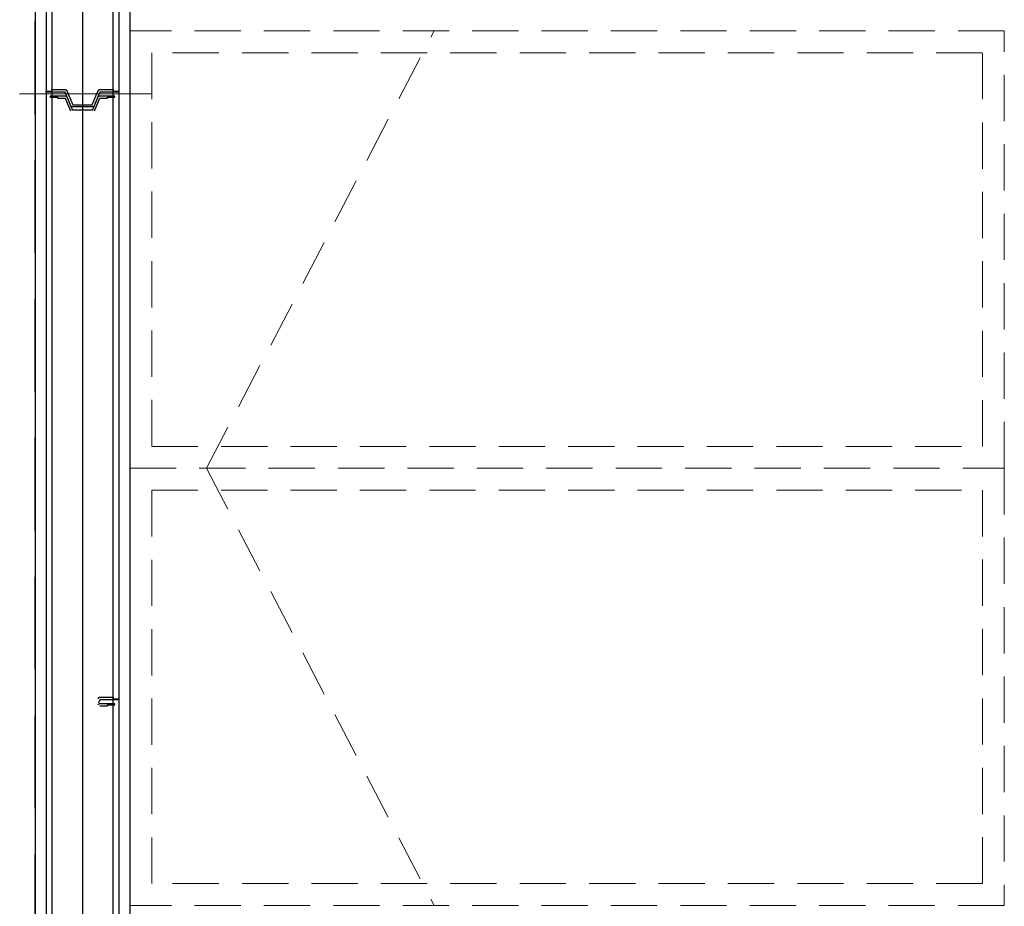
# Model space of a CAD drawing. Header units: millimetres. Extents: x -587 to 33545, y -26688 to 22494.
# Tile 188 of 256: x 11384 to 11519, y 9909 to 10030. Entities that reach past the tile are written whole.
import ezdxf
from ezdxf.lldxf.tags import DXFTag

# ---------------------------------------------------------------- set-up
doc = ezdxf.new("R2010")
doc.units = ezdxf.units.MM
doc.header["$MEASUREMENT"] = 0
doc.linetypes.add('DASHED2', pattern=[9.525, 6.35, -3.175])
for name, color, linetype in [('_I_EKO_PODKLAD 3', 252, 'Continuous'), ('AVECO', 40, 'Continuous'), ('AVECO MODUŁY', 40, 'Continuous'), ('AVECO TORY', 7, 'Continuous')]:
    doc.layers.add(name, color=color, linetype=linetype)
doc.layers.add('A_linie osiowe', color=30, linetype='BORDER2', lineweight=13)
doc.layers.add('A_wyposażenie', color=7, linetype='Continuous', lineweight=9)
tags = doc.linetypes.add('BORDER2', pattern=[22.225, 6.35, -3.175, 6.35, -3.175, 0, -3.175]).pattern_tags.tags
tags[14:15] = [DXFTag(74, 4), DXFTag(75, 0), DXFTag(340, '0'), DXFTag(46, 1.0), DXFTag(50, 0.0), DXFTag(44, 0.0), DXFTag(45, 0.0)]
tags[12:13] = [DXFTag(74, 4), DXFTag(75, 0), DXFTag(340, '0'), DXFTag(46, 1.0), DXFTag(50, 0.0), DXFTag(44, 0.0), DXFTag(45, 0.0)]
tags[10:11] = [DXFTag(74, 4), DXFTag(75, 0), DXFTag(340, '0'), DXFTag(46, 1.0), DXFTag(50, 0.0), DXFTag(44, 0.0), DXFTag(45, 0.0)]
tags[8:9] = [DXFTag(74, 4), DXFTag(75, 0), DXFTag(340, '0'), DXFTag(46, 1.0), DXFTag(50, 0.0), DXFTag(44, 0.0), DXFTag(45, 0.0)]
tags[6:7] = [DXFTag(74, 4), DXFTag(75, 0), DXFTag(340, '0'), DXFTag(46, 1.0), DXFTag(50, 0.0), DXFTag(44, 0.0), DXFTag(45, 0.0)]
tags[4:5] = [DXFTag(74, 4), DXFTag(75, 0), DXFTag(340, '0'), DXFTag(46, 1.0), DXFTag(50, 0.0), DXFTag(44, 0.0), DXFTag(45, 0.0)]

msp = doc.modelspace()

# ---------------------------------------------------------------- linework, layer by layer
at = {"layer": '_I_EKO_PODKLAD 3', "color": 5, "linetype": 'DASHED2', "ltscale": 2}
msp.add_line((11385.83, 9788.83), (11385.83, 10365.41), dxfattribs=at)
msp.add_line((11385.83, 9788.83), (11385.83, 10365.41), dxfattribs=at)
at = {"layer": 'A_linie osiowe', "color": 7, "ltscale": 0.5}
msp.add_line((11383.71, 10020.22), (11401.83, 10020.22), dxfattribs=at)
at = {"layer": 'A_wyposażenie', "color": 7, "linetype": 'DASHED2'}
for q in [(11440.59, 10028.83), (11440.59, 10028.83), (11440.59, 9908.83), (11440.59, 9908.83)]:
    msp.add_line((11409.36, 9968.83), q, dxfattribs=at)
for points in [[(11398.83, 10028.83), (11398.83, 9968.83), (11518.83, 9968.83), (11518.83, 10028.83)], [(11398.83, 10028.83), (11398.83, 9968.83), (11518.83, 9968.83), (11518.83, 10028.83)], [(11401.83, 10025.83), (11401.83, 9971.83), (11515.83, 9971.83), (11515.83, 10025.83)], [(11401.83, 10025.83), (11401.83, 9971.83), (11515.83, 9971.83), (11515.83, 10025.83)], [(11398.83, 9908.83), (11398.83, 9968.83), (11518.83, 9968.83), (11518.83, 9908.83)], [(11398.83, 9908.83), (11398.83, 9968.83), (11518.83, 9968.83), (11518.83, 9908.83)], [(11401.83, 9911.83), (11401.83, 9965.83), (11515.83, 9965.83), (11515.83, 9911.83)], [(11401.83, 9911.83), (11401.83, 9965.83), (11515.83, 9965.83), (11515.83, 9911.83)]]:
    msp.add_lwpolyline(points, close=True, dxfattribs=at)
at = {"layer": 'AVECO', "color": 7}
for p, q in [((11388.07, 10019.9), (11387.88, 10019.9)), ((11387.88, 10019.9), (11387.88, 10019.73)), ((11387.88, 10019.73), (11388.07, 10019.73)), ((11387.88, 10019.73), (11388.88, 10019.73)), ((11389.04, 10019.9), (11388.07, 10019.9)), ((11388.07, 10019.73), (11388.88, 10019.73)), ((11388.88, 10019.73), (11388.88, 10019.61)), ((11388.88, 10019.61), (11389.04, 10019.61)), ((11389.66, 10019.9), (11389.04, 10019.9)), ((11389.04, 10019.61), (11389.66, 10019.61)), ((11389.89, 10019.9), (11389.66, 10019.9)), ((11389.66, 10019.61), (11389.94, 10019.61)), ((11389.9, 10019.9), (11389.89, 10019.9)), ((11389.91, 10019.9), (11389.9, 10019.9)), ((11389.92, 10019.9), (11389.91, 10019.9)), ((11389.93, 10019.9), (11389.92, 10019.9)), ((11389.94, 10019.9), (11389.93, 10019.9)), ((11389.95, 10019.9), (11389.94, 10019.9)), ((11389.94, 10019.61), (11390, 10019.47)), ((11389.96, 10019.9), (11389.95, 10019.9)), ((11389.97, 10019.89), (11389.96, 10019.9)), ((11389.98, 10019.89), (11389.97, 10019.89)), ((11389.99, 10019.89), (11389.98, 10019.89)), ((11390, 10019.89), (11389.99, 10019.89)), ((11390.01, 10019.88), (11390, 10019.89)), ((11390, 10019.47), (11390.68, 10017.89)), ((11390.02, 10019.88), (11390.01, 10019.88)), ((11390.04, 10019.87), (11390.02, 10019.88)), ((11390.06, 10019.86), (11390.04, 10019.87)), ((11390.08, 10019.85), (11390.06, 10019.86)), ((11390.1, 10019.85), (11390.08, 10019.85)), ((11390.12, 10019.84), (11390.1, 10019.85)), ((11390.13, 10019.83), (11390.12, 10019.84)), ((11390.14, 10019.83), (11390.13, 10019.83)), ((11390.14, 10019.82), (11390.14, 10019.83)), ((11390.15, 10019.82), (11390.14, 10019.82)), ((11390.16, 10019.81), (11390.15, 10019.82)), ((11390.15, 10019.82), (11390.15, 10019.82)), ((11390.15, 10019.82), (11390.15, 10019.82)), ((11390.17, 10019.81), (11390.16, 10019.81)), ((11390.16, 10019.81), (11390.16, 10019.81)), ((11390.16, 10019.81), (11390.16, 10019.81)), ((11390.16, 10019.81), (11390.16, 10019.81)), ((11390.17, 10019.8), (11390.17, 10019.81)), ((11390.18, 10019.79), (11390.17, 10019.8)), ((11390.17, 10019.8), (11390.17, 10019.8)), ((11390.17, 10019.8), (11390.17, 10019.8)), ((11390.18, 10019.78), (11390.18, 10019.79)), ((11390.18, 10019.79), (11390.18, 10019.79)), ((11390.18, 10019.79), (11390.18, 10019.79)), ((11390.18, 10019.79), (11390.18, 10019.79)), ((11390.19, 10019.78), (11390.18, 10019.78)), ((11390.19, 10019.77), (11390.19, 10019.78)), ((11390.19, 10019.78), (11390.19, 10019.78)), ((11390.2, 10019.77), (11390.19, 10019.77)), ((11390.2, 10019.76), (11390.2, 10019.77)), ((11390.2, 10019.75), (11390.2, 10019.76)), ((11390.21, 10019.75), (11390.2, 10019.75)), ((11390.21, 10019.74), (11390.21, 10019.75)), ((11390.95, 10018.01), (11390.21, 10019.74)), ((11394.45, 10019.74), (11393.71, 10018.01)), ((11393.99, 10017.89), (11394.73, 10019.61)), ((11394.46, 10019.75), (11394.45, 10019.74)), ((11394.47, 10019.77), (11394.46, 10019.76)), ((11394.46, 10019.76), (11394.46, 10019.75)), ((11394.46, 10019.75), (11394.46, 10019.75)), ((11394.48, 10019.78), (11394.47, 10019.77)), ((11394.47, 10019.77), (11394.47, 10019.77)), ((11394.49, 10019.79), (11394.48, 10019.79)), ((11394.48, 10019.79), (11394.48, 10019.79)), ((11394.48, 10019.79), (11394.48, 10019.78)), ((11394.48, 10019.78), (11394.48, 10019.78)), ((11394.48, 10019.78), (11394.48, 10019.78)), ((11394.5, 10019.8), (11394.49, 10019.8)), ((11394.49, 10019.8), (11394.49, 10019.8)), ((11394.49, 10019.8), (11394.49, 10019.79)), ((11394.49, 10019.79), (11394.49, 10019.79)), ((11394.51, 10019.81), (11394.5, 10019.81)), ((11394.5, 10019.81), (11394.5, 10019.81)), ((11394.5, 10019.81), (11394.5, 10019.81)), ((11394.5, 10019.81), (11394.5, 10019.8)), ((11394.52, 10019.82), (11394.51, 10019.82)), ((11394.51, 10019.82), (11394.51, 10019.82)), ((11394.51, 10019.82), (11394.51, 10019.81)), ((11394.51, 10019.81), (11394.51, 10019.81)), ((11394.53, 10019.83), (11394.52, 10019.82)), ((11394.52, 10019.82), (11394.52, 10019.82)), ((11394.55, 10019.84), (11394.53, 10019.83)), ((11394.53, 10019.83), (11394.53, 10019.83)), ((11394.56, 10019.85), (11394.55, 10019.84)), ((11394.58, 10019.85), (11394.56, 10019.85)), ((11394.6, 10019.86), (11394.58, 10019.85)), ((11394.62, 10019.87), (11394.6, 10019.86)), ((11394.64, 10019.88), (11394.62, 10019.87)), ((11394.65, 10019.88), (11394.64, 10019.88)), ((11394.66, 10019.89), (11394.65, 10019.88)), ((11394.67, 10019.89), (11394.66, 10019.89)), ((11394.68, 10019.89), (11394.67, 10019.89)), ((11394.69, 10019.89), (11394.68, 10019.89)), ((11394.7, 10019.9), (11394.69, 10019.89)), ((11394.71, 10019.9), (11394.7, 10019.9)), ((11394.72, 10019.9), (11394.71, 10019.9)), ((11394.73, 10019.9), (11394.72, 10019.9)), ((11394.74, 10019.9), (11394.73, 10019.9)), ((11394.73, 10019.61), (11394.89, 10019.61)), ((11394.76, 10019.9), (11394.74, 10019.9)), ((11394.77, 10019.9), (11394.76, 10019.9)), ((11394.78, 10019.9), (11394.77, 10019.9)), ((11395.01, 10019.9), (11394.78, 10019.9)), ((11394.89, 10019.61), (11395.01, 10019.61)), ((11395.62, 10019.9), (11395.01, 10019.9)), ((11395.01, 10019.61), (11395.62, 10019.61)), ((11396.59, 10019.9), (11395.62, 10019.9)), ((11395.62, 10019.61), (11395.78, 10019.61)), ((11395.78, 10019.73), (11396.78, 10019.73)), ((11395.78, 10019.61), (11395.78, 10019.73)), ((11395.78, 10019.73), (11396.59, 10019.73)), ((11396.78, 10019.9), (11396.59, 10019.9)), ((11396.59, 10019.73), (11396.78, 10019.73)), ((11396.78, 10019.73), (11396.78, 10019.9)), ((11390.95, 10018), (11390.95, 10018.01)), ((11390.95, 10018.01), (11390.95, 10018.01)), ((11390.96, 10018), (11390.95, 10018)), ((11390.95, 10018), (11390.95, 10018)), ((11390.95, 10018), (11390.95, 10018)), ((11390.95, 10018), (11390.95, 10018)), ((11390.95, 10018), (11390.95, 10018)), ((11390.96, 10017.99), (11390.96, 10018)), ((11390.96, 10018), (11390.96, 10018)), ((11390.96, 10018), (11390.96, 10018)), ((11390.96, 10018), (11390.96, 10018)), ((11390.96, 10018), (11390.96, 10018)), ((11390.96, 10018), (11390.96, 10018)), ((11390.97, 10017.99), (11390.96, 10017.99)), ((11390.96, 10017.99), (11390.96, 10017.99)), ((11390.96, 10017.99), (11390.96, 10017.99)), ((11390.96, 10017.99), (11390.96, 10017.99)), ((11390.96, 10017.99), (11390.96, 10017.99)), ((11390.96, 10017.99), (11390.96, 10017.99)), ((11390.96, 10017.99), (11390.96, 10017.99)), ((11390.96, 10017.99), (11390.96, 10017.99)), ((11390.96, 10017.99), (11390.96, 10017.99)), ((11390.96, 10017.99), (11390.96, 10017.99)), ((11390.96, 10017.99), (11390.96, 10017.99)), ((11390.97, 10017.98), (11390.97, 10017.99)), ((11390.97, 10017.99), (11390.97, 10017.99)), ((11390.97, 10017.99), (11390.97, 10017.99)), ((11390.97, 10017.99), (11390.97, 10017.99)), ((11390.97, 10017.99), (11390.97, 10017.99)), ((11390.97, 10017.99), (11390.97, 10017.99)), ((11390.97, 10017.99), (11390.97, 10017.99)), ((11390.97, 10017.99), (11390.97, 10017.99)), ((11390.98, 10017.98), (11390.97, 10017.98)), ((11390.97, 10017.98), (11390.97, 10017.98)), ((11390.97, 10017.98), (11390.97, 10017.98)), ((11390.97, 10017.98), (11390.97, 10017.98)), ((11390.99, 10017.98), (11390.98, 10017.98)), ((11390.98, 10017.98), (11390.98, 10017.98)), ((11390.98, 10017.98), (11390.98, 10017.98)), ((11390.98, 10017.98), (11390.98, 10017.98)), ((11390.98, 10017.98), (11390.98, 10017.98)), ((11390.98, 10017.98), (11390.98, 10017.98)), ((11391, 10017.98), (11390.99, 10017.98)), ((11390.99, 10017.98), (11390.99, 10017.98)), ((11390.99, 10017.98), (11390.99, 10017.98)), ((11390.99, 10017.98), (11390.99, 10017.98)), ((11391.05, 10017.98), (11391, 10017.98)), ((11391, 10017.98), (11391, 10017.98)), ((11391.06, 10017.98), (11391.05, 10017.98)), ((11392.33, 10017.97), (11391.06, 10017.98)), ((11393.6, 10017.98), (11392.33, 10017.97)), ((11393.61, 10017.98), (11393.6, 10017.98)), ((11393.66, 10017.98), (11393.61, 10017.98)), ((11393.67, 10017.98), (11393.66, 10017.98)), ((11393.68, 10017.98), (11393.67, 10017.98)), ((11393.67, 10017.98), (11393.67, 10017.98)), ((11393.69, 10017.98), (11393.68, 10017.98)), ((11393.68, 10017.98), (11393.68, 10017.98)), ((11393.68, 10017.98), (11393.68, 10017.98)), ((11393.68, 10017.98), (11393.68, 10017.98)), ((11393.68, 10017.98), (11393.68, 10017.98)), ((11393.68, 10017.98), (11393.68, 10017.98)), ((11393.7, 10017.99), (11393.69, 10017.99)), ((11393.69, 10017.99), (11393.69, 10017.99)), ((11393.69, 10017.99), (11393.69, 10017.99)), ((11393.69, 10017.99), (11393.69, 10017.98)), ((11393.69, 10017.98), (11393.69, 10017.98)), ((11393.69, 10017.98), (11393.69, 10017.98)), ((11393.69, 10017.98), (11393.69, 10017.98)), ((11393.69, 10017.98), (11393.69, 10017.98)), ((11393.69, 10017.98), (11393.69, 10017.98)), ((11393.69, 10017.98), (11393.69, 10017.98)), ((11393.71, 10017.99), (11393.7, 10017.99)), ((11393.7, 10017.99), (11393.7, 10017.99)), ((11393.7, 10017.99), (11393.7, 10017.99)), ((11393.7, 10017.99), (11393.7, 10017.99)), ((11393.7, 10017.99), (11393.7, 10017.99)), ((11393.7, 10017.99), (11393.7, 10017.99)), ((11393.7, 10017.99), (11393.7, 10017.99)), ((11393.7, 10017.99), (11393.7, 10017.99)), ((11393.7, 10017.99), (11393.7, 10017.99)), ((11393.7, 10017.99), (11393.7, 10017.99)), ((11393.7, 10017.99), (11393.7, 10017.99)), ((11393.7, 10017.99), (11393.7, 10017.99)), ((11393.7, 10017.99), (11393.7, 10017.99)), ((11393.7, 10017.99), (11393.7, 10017.99)), ((11393.71, 10018.01), (11393.71, 10018.01)), ((11393.71, 10018.01), (11393.71, 10018)), ((11393.71, 10018), (11393.71, 10018)), ((11393.71, 10018), (11393.71, 10018)), ((11393.71, 10018), (11393.71, 10018)), ((11393.71, 10018), (11393.71, 10018)), ((11393.71, 10018), (11393.71, 10018)), ((11393.71, 10018), (11393.71, 10018)), ((11393.71, 10018), (11393.71, 10018)), ((11393.71, 10018), (11393.71, 10018)), ((11393.71, 10018), (11393.71, 10018)), ((11393.71, 10018), (11393.71, 10018)), ((11393.71, 10018), (11393.71, 10017.99)), ((11393.71, 10017.99), (11393.71, 10017.99)), ((11394.46, 9936.37), (11394.45, 9936.36)), ((11394.47, 9936.39), (11394.46, 9936.38)), ((11394.46, 9936.38), (11394.46, 9936.37)), ((11394.46, 9936.37), (11394.46, 9936.37)), ((11394.48, 9936.4), (11394.47, 9936.39)), ((11394.47, 9936.39), (11394.47, 9936.39)), ((11394.49, 9936.41), (11394.48, 9936.41)), ((11394.48, 9936.41), (11394.48, 9936.41)), ((11394.48, 9936.41), (11394.48, 9936.4)), ((11394.48, 9936.4), (11394.48, 9936.4)), ((11394.48, 9936.4), (11394.48, 9936.4)), ((11394.5, 9936.42), (11394.49, 9936.42)), ((11394.49, 9936.42), (11394.49, 9936.42)), ((11394.49, 9936.42), (11394.49, 9936.41)), ((11394.49, 9936.41), (11394.49, 9936.41)), ((11394.51, 9936.43), (11394.5, 9936.43)), ((11394.5, 9936.43), (11394.5, 9936.43)), ((11394.5, 9936.43), (11394.5, 9936.43)), ((11394.5, 9936.43), (11394.5, 9936.42)), ((11394.52, 9936.44), (11394.51, 9936.44)), ((11394.51, 9936.44), (11394.51, 9936.44)), ((11394.51, 9936.44), (11394.51, 9936.43)), ((11394.51, 9936.43), (11394.51, 9936.43)), ((11394.53, 9936.45), (11394.52, 9936.44)), ((11394.52, 9936.44), (11394.52, 9936.44)), ((11394.55, 9936.46), (11394.53, 9936.45)), ((11394.53, 9936.45), (11394.53, 9936.45)), ((11394.56, 9936.47), (11394.55, 9936.46)), ((11394.58, 9936.47), (11394.56, 9936.47)), ((11394.6, 9936.48), (11394.58, 9936.47)), ((11394.62, 9936.49), (11394.6, 9936.48)), ((11394.64, 9936.5), (11394.62, 9936.49)), ((11394.65, 9936.5), (11394.64, 9936.5)), ((11394.66, 9936.51), (11394.65, 9936.5)), ((11394.67, 9936.51), (11394.66, 9936.51)), ((11394.68, 9936.51), (11394.67, 9936.51)), ((11394.69, 9936.51), (11394.68, 9936.51)), ((11394.7, 9936.52), (11394.69, 9936.51)), ((11394.71, 9936.52), (11394.7, 9936.52)), ((11394.72, 9936.52), (11394.71, 9936.52)), ((11394.73, 9936.52), (11394.72, 9936.52)), ((11394.74, 9936.52), (11394.73, 9936.52)), ((11394.73, 9936.23), (11394.89, 9936.23)), ((11394.76, 9936.52), (11394.74, 9936.52)), ((11394.77, 9936.52), (11394.76, 9936.52)), ((11394.78, 9936.52), (11394.77, 9936.52)), ((11395.01, 9936.52), (11394.78, 9936.52)), ((11394.89, 9936.23), (11395.01, 9936.23)), ((11395.62, 9936.52), (11395.01, 9936.52)), ((11395.01, 9936.23), (11395.62, 9936.23)), ((11396.59, 9936.52), (11395.62, 9936.52)), ((11395.62, 9936.23), (11395.78, 9936.23)), ((11395.78, 9936.35), (11396.78, 9936.35)), ((11395.78, 9936.23), (11395.78, 9936.35)), ((11395.78, 9936.35), (11396.59, 9936.35)), ((11396.78, 9936.52), (11396.59, 9936.52)), ((11396.59, 9936.35), (11396.78, 9936.35)), ((11396.78, 9936.35), (11396.78, 9936.52))]:
    msp.add_line(p, q, dxfattribs=at)
at = {"layer": 'AVECO MODUŁY', "color": 7}
for p, q in [((11388.14, 10361.03), (11388.14, 9792.92)), ((11396.52, 9792.92), (11396.52, 10361.03)), ((11387.33, 10020.45), (11387.33, 10020.55)), ((11388.14, 10020.52), (11387.33, 10020.52)), ((11387.33, 10020.42), (11387.33, 10020.52)), ((11387.33, 10020.52), (11388.14, 10020.52)), ((11388.14, 10020.42), (11387.33, 10020.42)), ((11388.14, 10020.82), (11388.76, 10020.82)), ((11388.14, 10020.62), (11388.14, 10020.82)), ((11388.14, 10020.52), (11388.14, 10020.62)), ((11389.16, 10020.42), (11388.14, 10020.42)), ((11388.76, 10020.82), (11389.87, 10020.82)), ((11389.55, 10020.42), (11389.16, 10020.42)), ((11389.94, 10020.42), (11389.55, 10020.42)), ((11389.87, 10020.82), (11389.88, 10020.82)), ((11389.88, 10020.82), (11389.9, 10020.82)), ((11389.9, 10020.82), (11389.91, 10020.82)), ((11389.91, 10020.82), (11389.92, 10020.82)), ((11389.92, 10020.82), (11389.93, 10020.81)), ((11389.93, 10020.81), (11389.94, 10020.81)), ((11389.94, 10020.81), (11389.95, 10020.81)), ((11390.73, 10018.57), (11389.94, 10020.42)), ((11389.95, 10020.81), (11389.97, 10020.81)), ((11389.97, 10020.81), (11389.97, 10020.8)), ((11389.97, 10020.8), (11389.98, 10020.8)), ((11389.98, 10020.8), (11389.98, 10020.8)), ((11389.98, 10020.8), (11389.99, 10020.8)), ((11389.99, 10020.8), (11389.99, 10020.79)), ((11389.99, 10020.79), (11390, 10020.79)), ((11390, 10020.79), (11390.01, 10020.79)), ((11390.01, 10020.79), (11390.01, 10020.79)), ((11390.01, 10020.79), (11390.02, 10020.78)), ((11390.02, 10020.78), (11390.02, 10020.78)), ((11390.02, 10020.78), (11390.03, 10020.78)), ((11390.03, 10020.78), (11390.03, 10020.78)), ((11390.03, 10020.78), (11390.04, 10020.77)), ((11390.04, 10020.77), (11390.04, 10020.77)), ((11390.04, 10020.77), (11390.05, 10020.77)), ((11390.05, 10020.77), (11390.05, 10020.76)), ((11390.05, 10020.76), (11390.06, 10020.76)), ((11390.06, 10020.76), (11390.07, 10020.76)), ((11390.07, 10020.76), (11390.07, 10020.75)), ((11390.07, 10020.75), (11390.08, 10020.75)), ((11390.08, 10020.75), (11390.08, 10020.74)), ((11390.08, 10020.74), (11390.08, 10020.74)), ((11390.08, 10020.74), (11390.09, 10020.74)), ((11390.09, 10020.74), (11390.09, 10020.73)), ((11390.09, 10020.73), (11390.1, 10020.73)), ((11390.1, 10020.73), (11390.1, 10020.72)), ((11390.1, 10020.72), (11390.11, 10020.72)), ((11390.11, 10020.72), (11390.11, 10020.72)), ((11390.11, 10020.72), (11390.12, 10020.71)), ((11390.12, 10020.71), (11390.13, 10020.7)), ((11390.13, 10020.7), (11390.14, 10020.69)), ((11390.14, 10020.69), (11390.14, 10020.68)), ((11390.14, 10020.68), (11390.15, 10020.67)), ((11390.15, 10020.67), (11390.16, 10020.66)), ((11390.16, 10020.66), (11390.16, 10020.65)), ((11390.16, 10020.65), (11390.17, 10020.64)), ((11390.17, 10020.64), (11390.18, 10020.62)), ((11390.18, 10020.62), (11390.18, 10020.61)), ((11390.18, 10020.61), (11391, 10018.7)), ((11394.23, 10020.04), (11394.48, 10020.62)), ((11394.48, 10020.63), (11394.49, 10020.64)), ((11394.48, 10020.62), (11394.48, 10020.63)), ((11394.49, 10020.65), (11394.5, 10020.66)), ((11394.49, 10020.64), (11394.49, 10020.65)), ((11394.5, 10020.67), (11394.51, 10020.68)), ((11394.5, 10020.66), (11394.5, 10020.67)), ((11394.51, 10020.68), (11394.52, 10020.69)), ((11394.52, 10020.69), (11394.53, 10020.7)), ((11394.53, 10020.71), (11394.54, 10020.72)), ((11394.53, 10020.7), (11394.53, 10020.71)), ((11394.54, 10020.72), (11394.55, 10020.72)), ((11394.55, 10020.72), (11394.56, 10020.73)), ((11394.55, 10020.72), (11394.55, 10020.72)), ((11394.72, 10020.42), (11394.55, 10020.03)), ((11394.56, 10020.73), (11394.56, 10020.74)), ((11394.56, 10020.74), (11394.57, 10020.74)), ((11394.56, 10020.73), (11394.56, 10020.73)), ((11394.57, 10020.74), (11394.58, 10020.75)), ((11394.57, 10020.74), (11394.57, 10020.74)), ((11394.58, 10020.75), (11394.59, 10020.76)), ((11394.58, 10020.75), (11394.58, 10020.75)), ((11394.59, 10020.76), (11394.59, 10020.76)), ((11394.59, 10020.76), (11394.6, 10020.76)), ((11394.6, 10020.76), (11394.6, 10020.77)), ((11394.6, 10020.77), (11394.61, 10020.77)), ((11394.61, 10020.77), (11394.62, 10020.78)), ((11394.61, 10020.77), (11394.61, 10020.77)), ((11394.62, 10020.78), (11394.63, 10020.78)), ((11394.63, 10020.78), (11394.63, 10020.78)), ((11394.63, 10020.78), (11394.64, 10020.78)), ((11394.64, 10020.79), (11394.65, 10020.79)), ((11394.64, 10020.78), (11394.64, 10020.79)), ((11394.65, 10020.79), (11394.65, 10020.79)), ((11394.65, 10020.79), (11394.66, 10020.79)), ((11394.66, 10020.79), (11394.66, 10020.8)), ((11394.66, 10020.8), (11394.67, 10020.8)), ((11394.67, 10020.8), (11394.68, 10020.8)), ((11394.68, 10020.8), (11394.69, 10020.81)), ((11394.68, 10020.8), (11394.68, 10020.8)), ((11394.69, 10020.81), (11394.7, 10020.81)), ((11394.7, 10020.81), (11394.71, 10020.81)), ((11394.71, 10020.81), (11394.72, 10020.81)), ((11394.72, 10020.81), (11394.73, 10020.82)), ((11395.5, 10020.42), (11394.72, 10020.42)), ((11394.73, 10020.82), (11394.75, 10020.82)), ((11394.75, 10020.82), (11394.76, 10020.82)), ((11394.76, 10020.82), (11394.77, 10020.82)), ((11394.77, 10020.82), (11394.78, 10020.82)), ((11394.78, 10020.82), (11396.52, 10020.82)), ((11396.52, 10020.42), (11395.5, 10020.42)), ((11396.52, 10020.82), (11396.52, 10020.62)), ((11396.52, 10020.62), (11396.52, 10020.52)), ((11396.52, 10020.52), (11396.83, 10020.52)), ((11397.33, 10020.52), (11396.52, 10020.52)), ((11397.33, 10020.42), (11396.52, 10020.42)), ((11396.83, 10020.52), (11397.33, 10020.52)), ((11397.33, 10020.52), (11397.33, 10020.42)), ((11393.65, 10018.7), (11394.23, 10020.04)), ((11394.55, 10020.03), (11393.93, 10018.57)), ((11390.73, 10018.56), (11390.73, 10018.57)), ((11390.73, 10018.57), (11390.73, 10018.57)), ((11390.74, 10018.55), (11390.73, 10018.56)), ((11390.73, 10018.56), (11390.73, 10018.56)), ((11390.74, 10018.54), (11390.74, 10018.55)), ((11390.74, 10018.55), (11390.74, 10018.55)), ((11390.75, 10018.54), (11390.74, 10018.54)), ((11390.75, 10018.53), (11390.75, 10018.54)), ((11390.75, 10018.52), (11390.75, 10018.53)), ((11390.75, 10018.53), (11390.75, 10018.53)), ((11390.76, 10018.52), (11390.75, 10018.52)), ((11390.76, 10018.51), (11390.76, 10018.52)), ((11390.76, 10018.52), (11390.76, 10018.52)), ((11390.77, 10018.51), (11390.76, 10018.51)), ((11390.77, 10018.5), (11390.77, 10018.51)), ((11390.78, 10018.5), (11390.77, 10018.5)), ((11390.78, 10018.49), (11390.78, 10018.5)), ((11390.79, 10018.49), (11390.78, 10018.49)), ((11390.78, 10018.49), (11390.78, 10018.49)), ((11390.79, 10018.48), (11390.79, 10018.49)), ((11390.8, 10018.47), (11390.79, 10018.48)), ((11390.79, 10018.48), (11390.79, 10018.48)), ((11390.81, 10018.47), (11390.8, 10018.47)), ((11390.8, 10018.47), (11390.8, 10018.47)), ((11390.81, 10018.46), (11390.81, 10018.47)), ((11390.82, 10018.46), (11390.81, 10018.46)), ((11390.82, 10018.45), (11390.82, 10018.46)), ((11390.82, 10018.46), (11390.82, 10018.46)), ((11390.83, 10018.45), (11390.82, 10018.45)), ((11390.84, 10018.44), (11390.83, 10018.45)), ((11390.83, 10018.45), (11390.83, 10018.45)), ((11390.85, 10018.44), (11390.84, 10018.44)), ((11390.84, 10018.44), (11390.84, 10018.44)), ((11390.86, 10018.43), (11390.85, 10018.44)), ((11390.85, 10018.44), (11390.85, 10018.44)), ((11390.87, 10018.43), (11390.86, 10018.43)), ((11390.86, 10018.43), (11390.86, 10018.43)), ((11390.88, 10018.42), (11390.87, 10018.43)), ((11390.87, 10018.43), (11390.87, 10018.43)), ((11390.89, 10018.42), (11390.88, 10018.42)), ((11390.88, 10018.42), (11390.88, 10018.42)), ((11390.9, 10018.41), (11390.89, 10018.42)), ((11390.89, 10018.42), (11390.89, 10018.42)), ((11390.91, 10018.41), (11390.9, 10018.41)), ((11390.9, 10018.41), (11390.9, 10018.41)), ((11390.92, 10018.41), (11390.91, 10018.41)), ((11390.91, 10018.41), (11390.91, 10018.41)), ((11390.93, 10018.41), (11390.92, 10018.41)), ((11390.94, 10018.4), (11390.93, 10018.41)), ((11390.93, 10018.41), (11390.93, 10018.41)), ((11390.95, 10018.4), (11390.94, 10018.4)), ((11390.94, 10018.4), (11390.94, 10018.4)), ((11390.96, 10018.4), (11390.95, 10018.4)), ((11390.95, 10018.4), (11390.95, 10018.4)), ((11390.97, 10018.4), (11390.96, 10018.4)), ((11390.96, 10018.4), (11390.96, 10018.4)), ((11390.98, 10018.4), (11390.97, 10018.4)), ((11390.97, 10018.4), (11390.97, 10018.4)), ((11390.99, 10018.4), (11390.98, 10018.4)), ((11390.98, 10018.4), (11390.98, 10018.4)), ((11391, 10018.4), (11390.99, 10018.4)), ((11391, 10018.7), (11392.01, 10018.7)), ((11393.66, 10018.4), (11391, 10018.4)), ((11392.01, 10018.7), (11393.65, 10018.7)), ((11393.67, 10018.4), (11393.66, 10018.4)), ((11393.68, 10018.4), (11393.67, 10018.4)), ((11393.69, 10018.4), (11393.68, 10018.4)), ((11393.68, 10018.4), (11393.68, 10018.4)), ((11393.7, 10018.4), (11393.69, 10018.4)), ((11393.69, 10018.4), (11393.69, 10018.4)), ((11393.71, 10018.4), (11393.7, 10018.4)), ((11393.7, 10018.4), (11393.7, 10018.4)), ((11393.72, 10018.4), (11393.71, 10018.4)), ((11393.71, 10018.4), (11393.71, 10018.4)), ((11393.73, 10018.41), (11393.72, 10018.41)), ((11393.72, 10018.41), (11393.72, 10018.4)), ((11393.74, 10018.41), (11393.73, 10018.41)), ((11393.73, 10018.41), (11393.73, 10018.41)), ((11393.75, 10018.41), (11393.74, 10018.41)), ((11393.74, 10018.41), (11393.74, 10018.41)), ((11393.76, 10018.42), (11393.75, 10018.41)), ((11393.75, 10018.41), (11393.75, 10018.41)), ((11393.77, 10018.42), (11393.76, 10018.42)), ((11393.78, 10018.42), (11393.77, 10018.42)), ((11393.77, 10018.42), (11393.77, 10018.42)), ((11393.79, 10018.43), (11393.78, 10018.43)), ((11393.78, 10018.43), (11393.78, 10018.42)), ((11393.8, 10018.43), (11393.79, 10018.43)), ((11393.79, 10018.43), (11393.79, 10018.43)), ((11393.81, 10018.44), (11393.8, 10018.44)), ((11393.8, 10018.44), (11393.8, 10018.43)), ((11393.82, 10018.45), (11393.81, 10018.44)), ((11393.81, 10018.44), (11393.81, 10018.44)), ((11393.81, 10018.44), (11393.81, 10018.44)), ((11393.83, 10018.45), (11393.82, 10018.45)), ((11393.82, 10018.45), (11393.82, 10018.45)), ((11393.84, 10018.46), (11393.83, 10018.46)), ((11393.83, 10018.46), (11393.83, 10018.45)), ((11393.85, 10018.47), (11393.84, 10018.46)), ((11393.84, 10018.46), (11393.84, 10018.46)), ((11393.86, 10018.47), (11393.85, 10018.47)), ((11393.85, 10018.47), (11393.85, 10018.47)), ((11393.87, 10018.49), (11393.86, 10018.48)), ((11393.86, 10018.48), (11393.86, 10018.48)), ((11393.86, 10018.48), (11393.86, 10018.47)), ((11393.88, 10018.49), (11393.87, 10018.49)), ((11393.87, 10018.49), (11393.87, 10018.49)), ((11393.89, 10018.51), (11393.88, 10018.5)), ((11393.88, 10018.5), (11393.88, 10018.5)), ((11393.88, 10018.5), (11393.88, 10018.49)), ((11393.9, 10018.52), (11393.89, 10018.52)), ((11393.89, 10018.52), (11393.89, 10018.51)), ((11393.89, 10018.51), (11393.89, 10018.51)), ((11393.91, 10018.53), (11393.9, 10018.53)), ((11393.9, 10018.53), (11393.9, 10018.52)), ((11393.9, 10018.52), (11393.9, 10018.52)), ((11393.92, 10018.55), (11393.91, 10018.55)), ((11393.91, 10018.55), (11393.91, 10018.54)), ((11393.91, 10018.54), (11393.91, 10018.54)), ((11393.91, 10018.54), (11393.91, 10018.53)), ((11393.93, 10018.57), (11393.92, 10018.57)), ((11393.92, 10018.57), (11393.92, 10018.56)), ((11393.92, 10018.56), (11393.92, 10018.56)), ((11393.92, 10018.56), (11393.92, 10018.55)), ((11394.48, 9937.25), (11394.49, 9937.26)), ((11394.48, 9937.24), (11394.48, 9937.25)), ((11394.49, 9937.27), (11394.5, 9937.28)), ((11394.49, 9937.26), (11394.49, 9937.27)), ((11394.5, 9937.29), (11394.51, 9937.3)), ((11394.5, 9937.28), (11394.5, 9937.29)), ((11394.51, 9937.3), (11394.52, 9937.31)), ((11394.52, 9937.31), (11394.53, 9937.32)), ((11394.53, 9937.33), (11394.54, 9937.34)), ((11394.53, 9937.32), (11394.53, 9937.33)), ((11394.54, 9937.34), (11394.55, 9937.34)), ((11394.55, 9937.34), (11394.56, 9937.35)), ((11394.55, 9937.34), (11394.55, 9937.34)), ((11394.72, 9937.04), (11394.55, 9936.65)), ((11394.56, 9937.35), (11394.56, 9937.36)), ((11394.56, 9937.36), (11394.57, 9937.36)), ((11394.56, 9937.35), (11394.56, 9937.35)), ((11394.57, 9937.36), (11394.58, 9937.37)), ((11394.57, 9937.36), (11394.57, 9937.36)), ((11394.58, 9937.37), (11394.59, 9937.38)), ((11394.58, 9937.37), (11394.58, 9937.37)), ((11394.59, 9937.38), (11394.59, 9937.38)), ((11394.59, 9937.38), (11394.6, 9937.38)), ((11394.6, 9937.38), (11394.6, 9937.39)), ((11394.6, 9937.39), (11394.61, 9937.39)), ((11394.61, 9937.39), (11394.62, 9937.4)), ((11394.61, 9937.39), (11394.61, 9937.39)), ((11394.62, 9937.4), (11394.63, 9937.4)), ((11394.63, 9937.4), (11394.63, 9937.4)), ((11394.63, 9937.4), (11394.64, 9937.4)), ((11394.64, 9937.41), (11394.65, 9937.41)), ((11394.64, 9937.4), (11394.64, 9937.41)), ((11394.65, 9937.41), (11394.65, 9937.41)), ((11394.65, 9937.41), (11394.66, 9937.41)), ((11394.66, 9937.41), (11394.66, 9937.42)), ((11394.66, 9937.42), (11394.67, 9937.42)), ((11394.67, 9937.42), (11394.68, 9937.42)), ((11394.68, 9937.42), (11394.69, 9937.43)), ((11394.68, 9937.42), (11394.68, 9937.42)), ((11394.69, 9937.43), (11394.7, 9937.43)), ((11394.7, 9937.43), (11394.71, 9937.43)), ((11394.71, 9937.43), (11394.72, 9937.43)), ((11394.72, 9937.43), (11394.73, 9937.44)), ((11395.5, 9937.04), (11394.72, 9937.04)), ((11394.73, 9937.44), (11394.75, 9937.44)), ((11394.75, 9937.44), (11394.76, 9937.44)), ((11394.76, 9937.44), (11394.77, 9937.44)), ((11394.77, 9937.44), (11394.78, 9937.44)), ((11394.78, 9937.44), (11396.52, 9937.44)), ((11396.52, 9937.04), (11395.5, 9937.04)), ((11396.52, 9937.44), (11396.52, 9937.24)), ((11396.52, 9937.24), (11396.52, 9937.14)), ((11396.52, 9937.14), (11396.83, 9937.14)), ((11397.33, 9937.14), (11396.52, 9937.14)), ((11397.33, 9937.04), (11396.52, 9937.04)), ((11396.83, 9937.14), (11397.33, 9937.14)), ((11397.33, 9937.14), (11397.33, 9937.04))]:
    msp.add_line(p, q, dxfattribs=at)
at = {"layer": 'AVECO TORY', "color": 7}
for p, q in [((11385.83, 10365.41), (11385.83, 9788.83)), ((11387.33, 10365.41), (11387.33, 9788.83)), ((11392.33, 10365.41), (11392.33, 9788.83)), ((11397.33, 10365.41), (11397.33, 9788.83)), ((11398.83, 10365.41), (11398.83, 9788.83))]:
    msp.add_line(p, q, dxfattribs=at)

doc.saveas('drawing.dxf')
